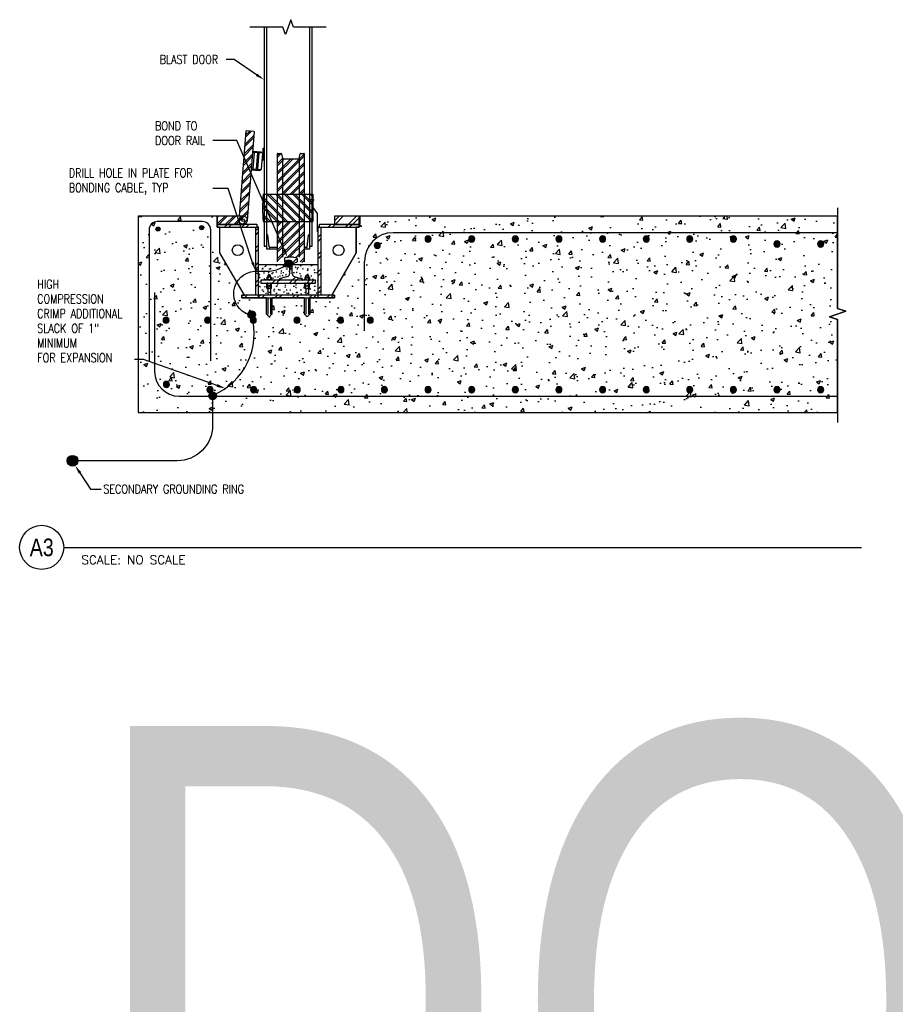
# Model space of a CAD drawing. Header units: inches. Extents: x 145 to 336, y 3 to 61.
# Tile 6 of 12: x 157 to 169, y 19 to 33. Entities that reach past the tile are written whole.
import ezdxf
from ezdxf import colors
from ezdxf.entities.mleader import LeaderData, LeaderLine
from ezdxf.enums import TextEntityAlignment as Align
from ezdxf.math import Vec2, Vec3

# ---------------------------------------------------------------- set-up
doc = ezdxf.new("R2018")
doc.units = ezdxf.units.IN
doc.header["$MEASUREMENT"] = 0
doc.linetypes.add('HIDDEN', pattern=[0.375, 0.25, -0.125])
for name, color, linetype in [('E-ANNO-SYMB', 2, 'Continuous'), ('E-ANNO-TEXT', 2, 'Continuous'), ('E-DETL-GRPH', 3, 'Continuous'), ('G-Anno-Std-Scrn', 250, 'Continuous'), ('G-ANNO-STD-SCRN-HIDD', 250, 'HIDDEN')]:
    doc.layers.add(name, color=color, linetype=linetype)
doc.layers.get('0').freeze()
doc.styles.add('Annotative', font='romans.shx', dxfattribs={"width": 0.8})
doc.styles.add('ROMANS', font='ROMANS.shx', dxfattribs={"width": 0.8})
doc.styles.add('Title', font='swiss.ttf', dxfattribs={"height": 0.25})
doc.styles.add('TITLES', font='swiss.ttf', dxfattribs={"width": 0.8})
pattern_1 = [(45, (160.17127, 28.59576), (-0.122531, 0.122531), []), (45, (160.17127, 28.78142), (-0.122531, 0.122531), [])]
pattern_2 = [(45, (155.99882, 20.16117), (-0.0612657, 0.0612657), []), (45, (155.99882, 20.254), (-0.0612657, 0.0612657), [])]

# ---------------------------------------------------------------- blocks, each defined once
blk = doc.blocks.new('*U6')
for q in [(4.678, 0), (11.319, 0)]:
    blk.add_line((0, 0), q)
blk.add_circle((-0.313, 0), 0.313)
at = {"lineweight": 30}
blk.add_attdef('TITLE', text='', height=0.25, dxfattribs=at).set_placement((0.25, 0.749), align=Align.TOP_LEFT)
at = {"style": 'Title'}
blk.add_attdef('NUMBER', text='', height=0.25, dxfattribs=at).set_placement((-0.313, 0), align=Align.MIDDLE_CENTER)
blk.add_attdef('SCALE', (0.25, -0.177), '', height=0.0938, dxfattribs=at)
blk = doc.blocks.new('Reinforcing Bar Section_USACE - __9-1453024-Section 31')
h = blk.add_hatch(color=256)
h.dxf.hatch_style = 1
h.paths.add_polyline_path([(770.74, -19.08, 1), (771.87, -19.08, 1)])
for radius, start, end in [(0.562, 0, 180), (0.563, 180, 360)]:
    blk.add_arc((771.31, -19.08), radius, start, end)

msp = doc.modelspace()

# ---------------------------------------------------------------- hatches: boundary and pattern name
at = {"layer": 'E-DETL-GRPH', "lineweight": -3}
for points in [[(160.65, 29.34), (160.615, 29.369), (160.586, 29.369), (160.554, 29.343), (160.548, 29.313), (160.557, 29.287), (160.574, 29.27), (160.615, 29.264), (160.644, 29.284)], [(160.124, 28.616), (160.089, 28.645), (160.059, 28.645), (160.027, 28.619), (160.021, 28.59), (160.03, 28.563), (160.048, 28.546), (160.089, 28.54), (160.118, 28.56)], [(159.57, 27.464), (159.535, 27.493), (159.506, 27.493), (159.474, 27.467), (159.468, 27.437), (159.477, 27.411), (159.495, 27.394), (159.535, 27.388), (159.565, 27.408)], [(157.605, 26.553), (157.555, 26.595), (157.513, 26.595), (157.468, 26.557), (157.459, 26.516), (157.472, 26.478), (157.497, 26.453), (157.555, 26.445), (157.597, 26.474)]]:
    msp.add_hatch(color=256, dxfattribs=at).paths.add_polyline_path(points)
at = {"layer": 'G-Anno-Std-Scrn', "lineweight": -3}
h = msp.add_hatch(dxfattribs=at)
h.set_pattern_fill('FP_1', color=256, scale=0.07736, style=0, pattern_type=2)
h.set_pattern_definition(pattern_2)
h.paths.add_polyline_path([(160.013, 29.926), (160.111, 31.189), (159.996, 31.198), (159.902, 29.988), (159.955, 29.988), (159.969, 29.987), (159.982, 29.982), (159.993, 29.974), (160.002, 29.964), (160.009, 29.952), (160.013, 29.939)])
h = msp.add_hatch(dxfattribs=at)
h.set_pattern_fill('FP_1', color=256, scale=0.07736, style=0, pattern_type=2)
h.set_pattern_definition(pattern_2)
h.paths.add_polyline_path([(160.644, 30.297), (160.826, 30.297), (160.826, 30.867), (160.825, 30.87), (160.824, 30.872), (160.823, 30.874), (160.821, 30.876), (160.818, 30.877), (160.816, 30.877), (160.773, 30.877), (160.771, 30.876), (160.769, 30.875), (160.768, 30.874), (160.766, 30.872), (160.766, 30.87), (160.749, 30.805), (160.748, 30.803), (160.747, 30.802), (160.745, 30.801), (160.743, 30.8), (160.741, 30.8), (160.522, 30.8), (160.52, 30.801), (160.518, 30.802), (160.516, 30.803), (160.515, 30.805), (160.514, 30.807), (160.498, 30.872), (160.497, 30.874), (160.495, 30.875), (160.493, 30.876), (160.491, 30.877), (160.489, 30.877), (160.448, 30.877), (160.446, 30.877), (160.444, 30.876), (160.442, 30.874), (160.44, 30.872), (160.439, 30.87), (160.439, 30.867), (160.439, 30.297)])
h = msp.add_hatch(dxfattribs=at)
h.set_pattern_fill('FP_3', color=256, scale=0.07736, style=0, pattern_type=2)
h.set_pattern_definition([(135, (155.99882, 20.16117), (-0.0612657, -0.0612657), []), (135, (155.99882, 20.254), (-0.0612657, -0.0612657), [])])
h.paths.add_polyline_path([(160.942, 29.91), (160.943, 30.104), (160.942, 30.297), (160.241, 30.297), (160.231, 30.104), (160.241, 29.91), (160.644, 29.91)])
h = msp.add_hatch(dxfattribs=at)
h.set_pattern_fill('AR-CONC', color=256, scale=0.07736, style=0)
h.set_pattern_definition([(50, (92.9611, 29.98867), (0.5548697, -0.0485448), [0.0580197, -0.638217]), (355, (92.9611, 29.98867), (-0.1073375, 0.581893), [0.0464158, -0.5105735]), (100.45144, (93.00734, 29.9846), (0.4475322, 0.533348), [0.049309, -0.542401]), (46.1842, (92.9611, 30.1434), (0.825614, -0.128045), [0.08703, -0.957325]), (96.6356, (93.0299, 30.1327), (0.723051, 0.7535744), [0.073964, -0.813602]), (351.1842, (92.9611, 30.1434), (0.723051, 0.753574), [0.069624, -0.76586]), (21, (93.03846, 30.1047), (0.461765, -0.3114644), [0.0580197, -0.638217]), (326, (93.03846, 30.1047), (0.188228, 0.5609733), [0.0464158, -0.5105735]), (71.45144, (93.07694, 30.07875), (0.649993, 0.249509), [0.049309, -0.542401]), (37.5, (92.9611, 29.98867), (0.0094068, 0.2575254), [0, -0.5043847, 0, -0.5183094, 0, -0.5125075]), (7.5, (92.9611, 29.98867), (0.2035096, 0.3051154), [0, -0.2955137, 0, -0.4927808, 0, -0.195333]), (327.5, (92.78859, 29.98867), (0.412963, -0.01744836), [0, -0.193399, 0, -0.603405, 0, -0.800672]), (317.5, (92.71123, 29.98867), (0.4511506, 0.0774408), [0, -0.2514188, 0, -0.4007228, 0, -0.5685932])])
h.paths.add_polyline_path([(161.599, 29.986), (161.609, 29.986), (161.609, 29.87), (161.599, 29.87), (161.599, 29.831), (161.56, 29.831), (161.56, 29.47), (161.212, 28.867), (161.251, 28.867), (161.251, 28.828), (160.903, 28.828), (160.903, 28.6), (160.864, 28.561), (160.826, 28.6), (160.826, 28.828), (160.361, 28.828), (160.361, 28.6), (160.323, 28.561), (160.284, 28.6), (160.284, 28.828), (159.936, 28.828), (159.936, 28.867), (159.975, 28.867), (159.626, 29.47), (159.626, 29.831), (159.588, 29.831), (159.588, 29.989), (158.466, 29.989), (158.466, 27.204), (168.389, 27.204), (168.389, 28.522), (168.273, 28.561), (168.505, 28.638), (168.389, 28.677), (168.389, 29.989), (161.599, 29.989)])
h = msp.add_hatch(dxfattribs=at)
h.set_pattern_fill('FP_1', color=256, scale=0.07736, style=0, pattern_type=2)
h.set_pattern_definition(pattern_2)
h.paths.add_polyline_path([(159.588, 29.872), (159.956, 29.872), (159.971, 29.874), (159.985, 29.88), (159.997, 29.889), (160.006, 29.901), (160.012, 29.915), (160.014, 29.93), (160.014, 29.933), (160.013, 29.926), (160.013, 29.939), (160.009, 29.952), (160.002, 29.964), (159.993, 29.974), (159.982, 29.982), (159.968, 29.987), (159.955, 29.988), (159.588, 29.988)])
h.paths.add_polyline_path([(159.956, 29.911), (159.951, 29.912), (159.946, 29.913), (159.942, 29.917), (159.939, 29.921), (159.937, 29.925), (159.937, 29.93), (159.937, 29.935), (159.939, 29.94), (159.942, 29.944), (159.946, 29.947), (159.951, 29.949), (159.956, 29.95), (159.961, 29.949), (159.966, 29.947), (159.97, 29.944), (159.973, 29.94), (159.975, 29.935), (159.975, 29.93), (159.975, 29.925), (159.973, 29.921), (159.97, 29.917), (159.966, 29.913), (159.961, 29.912)])
h = msp.add_hatch(dxfattribs=at)
h.set_pattern_fill('FP_1', color=256, scale=0.07736, style=0, pattern_type=2)
h.set_pattern_definition(pattern_2)
h.paths.add_polyline_path([(160.489, 29.331), (160.491, 29.331), (160.493, 29.332), (160.495, 29.333), (160.497, 29.334), (160.498, 29.336), (160.499, 29.338), (160.515, 29.403), (160.516, 29.404), (160.518, 29.406), (160.52, 29.407), (160.522, 29.408), (160.524, 29.408), (160.743, 29.408), (160.745, 29.407), (160.747, 29.406), (160.748, 29.404), (160.749, 29.403), (160.75, 29.401), (160.766, 29.336), (160.768, 29.334), (160.769, 29.333), (160.771, 29.332), (160.773, 29.331), (160.775, 29.331), (160.816, 29.331), (160.818, 29.331), (160.821, 29.332), (160.823, 29.334), (160.824, 29.336), (160.825, 29.338), (160.826, 29.34), (160.826, 29.91), (160.439, 29.91), (160.439, 29.34), (160.439, 29.338), (160.44, 29.336), (160.442, 29.334), (160.444, 29.332), (160.446, 29.331), (160.448, 29.331)])
h = msp.add_hatch(dxfattribs=at)
h.set_pattern_fill('FP_8', color=256, scale=0.07736, style=0, pattern_type=2)
h.set_pattern_definition(pattern_1)
h.paths.add_polyline_path([(161.609, 29.87), (161.609, 29.986), (161.251, 29.986), (161.251, 29.87)])
for points in [[(158.753, 29.776), (158.765, 29.782), (158.773, 29.792), (158.776, 29.804), (158.773, 29.817), (158.765, 29.827), (158.753, 29.833), (158.74, 29.833), (158.728, 29.827), (158.72, 29.817), (158.718, 29.804), (158.72, 29.792), (158.728, 29.782), (158.74, 29.776)], [(159.359, 29.795), (159.372, 29.795), (159.383, 29.801), (159.392, 29.811), (159.394, 29.824), (159.392, 29.836), (159.383, 29.846), (159.372, 29.852), (159.359, 29.852), (159.347, 29.846), (159.339, 29.836), (159.336, 29.824), (159.339, 29.811), (159.347, 29.801)]]:
    msp.add_hatch(color=256, dxfattribs=at).paths.add_polyline_path(points)
h = msp.add_hatch(dxfattribs=at)
h.set_pattern_fill('FP_8', color=256, scale=0.07736, style=0, pattern_type=2)
h.set_pattern_definition(pattern_1)
h.paths.add_polyline_path([(161.599, 29.831), (161.599, 29.87), (161.038, 29.87), (161.038, 29.831), (161.251, 29.831)])
h.paths.add_polyline_path([(159.588, 29.831), (160.149, 29.831), (160.149, 29.87), (159.588, 29.87)])
h = msp.add_hatch(dxfattribs=at)
h.set_pattern_fill('FP_8', color=256, scale=0.07736, style=0, pattern_type=2)
h.set_pattern_definition(pattern_1)
h.paths.add_polyline_path([(161.058, 28.867), (161.058, 29.831), (161.019, 29.831), (161.019, 28.867)])
h.paths.add_polyline_path([(160.149, 28.867), (160.168, 28.867), (160.168, 29.831), (160.129, 29.831), (160.129, 28.867)])
h = msp.add_hatch(dxfattribs=at)
h.set_pattern_fill('FP_8', color=256, scale=0.07736, style=0, pattern_type=2)
h.set_pattern_definition(pattern_1)
h.paths.add_polyline_path([(160.473, 29.077), (160.793, 29.077), (160.794, 29.077), (160.796, 29.08), (160.797, 29.082), (160.797, 29.092), (160.795, 29.096), (160.793, 29.097), (160.679, 29.131), (160.67, 29.135), (160.662, 29.141), (160.657, 29.149), (160.653, 29.159), (160.652, 29.168), (160.652, 29.301), (160.654, 29.306), (160.656, 29.31), (160.66, 29.313), (160.664, 29.315), (160.723, 29.339), (160.724, 29.342), (160.724, 29.374), (160.723, 29.381), (160.721, 29.388), (160.716, 29.394), (160.711, 29.398), (160.704, 29.401), (160.697, 29.403), (160.661, 29.405), (160.652, 29.405), (160.603, 29.405), (160.567, 29.403), (160.56, 29.401), (160.554, 29.398), (160.548, 29.394), (160.544, 29.388), (160.541, 29.381), (160.54, 29.374), (160.54, 29.342), (160.542, 29.338), (160.544, 29.337), (160.605, 29.313), (160.608, 29.31), (160.611, 29.306), (160.612, 29.301), (160.613, 29.297), (160.613, 29.168), (160.612, 29.158), (160.608, 29.149), (160.602, 29.141), (160.594, 29.135), (160.585, 29.131), (160.47, 29.097), (160.469, 29.096), (160.468, 29.092), (160.468, 29.08), (160.47, 29.077), (160.471, 29.077)])
h = msp.add_hatch(dxfattribs=at)
h.set_pattern_fill('FP_9', color=256, scale=0.07736, style=0, pattern_type=2)
h.set_pattern_definition([(0, (160.17127, 28.59576), (0.1980406, 0.0495102), [0.016338, -0.132208, 0.016338, -0.132208, -0.7921625]), (0, (160.17127, 28.59576), (0.1980406, 0.0495102), [-0.297061, 0.016338, -0.280738, 0.016338, -0.1322076, -0.346571]), (0, (160.17127, 28.59576), (0.1980406, 0.0495102), [-0.742652, 0.016338, -0.082697, 0.016338, -0.231228]), (120, (160.245534, 28.620514), (-0.1418974, 0.1467531), [0.016338, -0.132208, 0.016338, -0.132208, -0.792162]), (120, (160.245534, 28.620514), (-0.1418974, 0.1467531), [-0.297061, 0.016338, -0.280738, 0.016338, -0.132208, -0.346571]), (120, (160.245534, 28.620514), (-0.1418974, 0.1467531), [-0.742652, 0.016338, -0.082697, 0.016338, -0.231228]), (240, (160.27029, 28.719535), (-0.0561433, -0.1962633), [0.016338, -0.132208, 0.016338, -0.132208, -0.792162]), (240, (160.27029, 28.719535), (-0.0561433, -0.1962633), [-0.297061, 0.016338, -0.280738, 0.016338, -0.132208, -0.346571]), (240, (160.27029, 28.719535), (-0.0561433, -0.1962633), [-0.742652, 0.016338, -0.082697, 0.016338, -0.231228])])
h.paths.add_polyline_path([(161.019, 28.867), (161.019, 29.297), (160.652, 29.297), (160.652, 29.168), (160.653, 29.158), (160.657, 29.149), (160.662, 29.141), (160.67, 29.135), (160.679, 29.131), (160.794, 29.097), (160.795, 29.096), (160.797, 29.092), (160.796, 29.08), (160.794, 29.077), (160.793, 29.077), (160.98, 29.077), (160.98, 29.038), (160.207, 29.038), (160.207, 29.077), (160.471, 29.077), (160.47, 29.077), (160.468, 29.08), (160.468, 29.082), (160.468, 29.092), (160.469, 29.096), (160.471, 29.097), (160.585, 29.131), (160.594, 29.135), (160.602, 29.141), (160.608, 29.149), (160.612, 29.159), (160.613, 29.168), (160.612, 29.297), (160.168, 29.297), (160.168, 28.867), (160.98, 28.867)])
h = msp.add_hatch(dxfattribs=at)
h.set_pattern_fill('FP_8', color=256, scale=0.07736, style=0, pattern_type=2)
h.set_pattern_definition(pattern_1)
h.paths.add_polyline_path([(160.207, 29.038), (160.98, 29.038), (160.98, 29.077), (160.207, 29.077)])
h = msp.add_hatch(dxfattribs=at)
h.set_pattern_fill('FP_8', color=256, scale=0.07736, style=0, pattern_type=2)
h.set_pattern_definition(pattern_1)
h.paths.add_polyline_path([(160.372, 28.828), (161.251, 28.828), (161.251, 28.867), (159.936, 28.867), (159.936, 28.828), (160.168, 28.828)])

# ---------------------------------------------------------------- linework, layer by layer
at = {"layer": 'E-DETL-GRPH', "lineweight": -3}
for points in [[(160.04, 28.588, -0.831064), (160.118, 29.205), (160.282, 29.205, 0.198912), (160.635, 29.352)], [(159.521, 27.474), (159.521, 27.018, -0.414214), (159.021, 26.518), (157.611, 26.518)]]:
    msp.add_lwpolyline(points, format="xyb", dxfattribs=at)
for centre, radius in [((160.601, 29.315), 0.054), ((160.074, 28.591), 0.054), ((159.521, 27.439), 0.054), ((157.534, 26.518), 0.0771)]:
    msp.add_circle(centre, radius, dxfattribs=at)
msp.add_arc((159.166, 28.323), 0.946, 292.0509, 16.1944, dxfattribs=at)
at = {"layer": 'G-Anno-Std-Scrn', "lineweight": -3}
for p, q in [((160.255, 32.667), (160.255, 29.562)), ((160.284, 32.667), (160.284, 29.523)), ((160.903, 29.523), (160.903, 32.667)), ((160.932, 29.562), (160.932, 32.667)), ((159.902, 29.988), (159.996, 31.198)), ((160.111, 31.189), (160.013, 29.926)), ((160.235, 30.878), (160.088, 30.89)), ((160.09, 30.909), (160.211, 30.9)), ((160.109, 30.888), (160.091, 30.657)), ((160.157, 30.884), (160.139, 30.653)), ((160.176, 30.883), (160.158, 30.652)), ((160.211, 30.9), (160.209, 30.88)), ((160.217, 30.647), (160.235, 30.878)), ((160.253, 30.945), (160.235, 30.945)), ((160.235, 30.945), (160.235, 30.788)), ((160.253, 30.788), (160.253, 30.945)), ((160.439, 30.867), (160.439, 29.34)), ((160.448, 30.877), (160.489, 30.877)), ((160.499, 30.87), (160.514, 30.807)), ((160.75, 30.807), (160.766, 30.87)), ((160.775, 30.877), (160.816, 30.877)), ((160.826, 29.34), (160.826, 30.867)), ((160.235, 30.788), (160.253, 30.788)), ((160.516, 29.404), (160.516, 30.803)), ((160.524, 30.8), (160.741, 30.8)), ((160.748, 30.803), (160.748, 29.404)), ((160.19, 30.63), (160.069, 30.639)), ((160.07, 30.658), (160.217, 30.647)), ((160.191, 30.649), (160.19, 30.63)), ((160.241, 30.297), (160.942, 30.297)), ((160.954, 30.217), (160.899, 30.217)), ((160.942, 30.297), (160.942, 29.91)), ((160.948, 30.109), (160.948, 30.242)), ((160.951, 30.222), (160.951, 30.211)), ((161.012, 30.025), (160.948, 30.109)), ((161.01, 29.766), (161.012, 30.025)), ((168.389, 30.105), (168.389, 28.677)), ((159.588, 29.988), (158.466, 29.988)), ((158.466, 29.988), (158.466, 27.203)), ((159.588, 29.988), (159.588, 29.831)), ((159.955, 29.986), (159.588, 29.986)), ((160.241, 29.91), (160.942, 29.91)), ((161.609, 29.986), (161.251, 29.986)), ((161.251, 29.986), (161.251, 29.87)), ((168.389, 29.988), (161.599, 29.988)), ((161.599, 29.831), (161.599, 29.988)), ((161.609, 29.87), (161.609, 29.986)), ((159.588, 29.87), (159.955, 29.87)), ((159.588, 29.831), (160.168, 29.831)), ((159.589, 29.872), (160.149, 29.872)), ((159.626, 29.469), (159.626, 29.831)), ((160.129, 29.831), (160.129, 28.867)), ((160.149, 29.872), (160.149, 29.834)), ((160.168, 29.834), (160.149, 29.834)), ((160.168, 29.834), (160.168, 28.828)), ((161.038, 29.834), (161.019, 29.834)), ((161.019, 28.828), (161.019, 29.834)), ((161.019, 29.831), (161.599, 29.831)), ((161.038, 29.834), (161.038, 29.872)), ((161.038, 29.872), (161.601, 29.872)), ((161.058, 29.831), (161.058, 28.867)), ((161.251, 29.87), (161.609, 29.87)), ((161.56, 29.469), (161.56, 29.831)), ((168.389, 29.752), (162.082, 29.752)), ((160.294, 29.724), (160.284, 29.724)), ((160.322, 29.55), (160.304, 29.716)), ((160.865, 29.55), (160.883, 29.716)), ((160.903, 29.724), (160.893, 29.724)), ((159.975, 28.867), (159.626, 29.469)), ((160.255, 29.562), (160.284, 29.562)), ((160.284, 29.523), (160.439, 29.523)), ((160.439, 29.541), (160.332, 29.541)), ((160.855, 29.541), (160.826, 29.541)), ((160.826, 29.523), (160.903, 29.523)), ((160.903, 29.562), (160.932, 29.562)), ((161.212, 28.867), (161.56, 29.469)), ((160.54, 29.374), (160.54, 29.342)), ((160.544, 29.337), (160.601, 29.315)), ((160.567, 29.403), (160.594, 29.405)), ((160.652, 29.405), (160.612, 29.405)), ((160.664, 29.315), (160.72, 29.337)), ((160.67, 29.405), (160.697, 29.403)), ((160.724, 29.342), (160.724, 29.374)), ((161.676, 28.36), (161.676, 29.346)), ((160.613, 29.297), (160.168, 29.297)), ((160.613, 29.297), (160.613, 29.168)), ((160.652, 29.168), (160.652, 29.297)), ((161.019, 29.297), (160.652, 29.297)), ((160.98, 29.077), (160.207, 29.077)), ((160.207, 29.077), (160.207, 29.038)), ((160.361, 29.082), (160.284, 29.082)), ((160.284, 29.082), (160.284, 29.077)), ((160.29, 29.116), (160.29, 29.086)), ((160.348, 29.12), (160.297, 29.12)), ((160.342, 29.144), (160.303, 29.144)), ((160.303, 29.144), (160.303, 29.12)), ((160.304, 29.116), (160.304, 29.086)), ((160.331, 29.154), (160.315, 29.154)), ((160.341, 29.116), (160.341, 29.086)), ((160.342, 29.12), (160.342, 29.144)), ((160.356, 29.116), (160.356, 29.086)), ((160.361, 29.077), (160.361, 29.082)), ((160.468, 29.092), (160.468, 29.082)), ((160.585, 29.131), (160.471, 29.097)), ((160.679, 29.131), (160.793, 29.097)), ((160.797, 29.082), (160.797, 29.092)), ((160.826, 29.077), (160.826, 29.082)), ((160.826, 29.082), (160.903, 29.082)), ((160.831, 29.116), (160.831, 29.086)), ((160.839, 29.12), (160.89, 29.12)), ((160.845, 29.12), (160.845, 29.144)), ((160.845, 29.144), (160.884, 29.144)), ((160.846, 29.116), (160.846, 29.086)), ((160.856, 29.154), (160.872, 29.154)), ((160.883, 29.116), (160.883, 29.086)), ((160.884, 29.144), (160.884, 29.12)), ((160.897, 29.116), (160.897, 29.086)), ((160.903, 29.082), (160.903, 29.077)), ((160.98, 29.038), (160.98, 29.077)), ((158.698, 28.905), (158.698, 27.783)), ((160.207, 29.038), (160.98, 29.038)), ((160.29, 29.003), (160.29, 29.034)), ((160.29, 28.965), (160.29, 28.995)), ((160.348, 28.999), (160.297, 28.999)), ((160.348, 28.961), (160.297, 28.961)), ((160.303, 28.961), (160.303, 28.867)), ((160.304, 29.003), (160.304, 29.034)), ((160.304, 28.965), (160.304, 28.995)), ((160.341, 29.003), (160.341, 29.034)), ((160.341, 28.965), (160.341, 28.995)), ((160.342, 28.961), (160.342, 28.867)), ((160.356, 29.003), (160.356, 29.034)), ((160.356, 28.965), (160.356, 28.995)), ((160.831, 29.003), (160.831, 29.034)), ((160.831, 28.965), (160.831, 28.995)), ((160.839, 28.999), (160.89, 28.999)), ((160.839, 28.961), (160.89, 28.961)), ((160.845, 28.961), (160.845, 28.867)), ((160.846, 29.003), (160.846, 29.034)), ((160.846, 28.965), (160.846, 28.995)), ((160.883, 29.003), (160.883, 29.034)), ((160.883, 28.965), (160.883, 28.995)), ((160.884, 28.961), (160.884, 28.867)), ((160.897, 29.003), (160.897, 29.034)), ((160.897, 28.965), (160.897, 28.995)), ((161.251, 28.867), (159.936, 28.867)), ((159.936, 28.867), (159.936, 28.828)), ((159.936, 28.828), (161.251, 28.828)), ((160.303, 28.828), (160.303, 28.599)), ((160.342, 28.828), (160.342, 28.599)), ((160.845, 28.828), (160.845, 28.599)), ((160.884, 28.828), (160.884, 28.599)), ((161.251, 28.828), (161.251, 28.867)), ((168.505, 28.638), (168.273, 28.561)), ((168.389, 28.677), (168.505, 28.638)), ((168.273, 28.561), (168.389, 28.522)), ((168.389, 28.522), (168.389, 27.06)), ((159.047, 27.434), (168.389, 27.434)), ((158.466, 27.203), (168.389, 27.203))]:
    msp.add_line(p, q, dxfattribs=at)
for points in [[(161.135, 32.667), (160.671, 32.667), (160.632, 32.773), (160.555, 32.561), (160.516, 32.667), (160.052, 32.667)], [(160.111, 31.189), (159.996, 31.198)], [(161.599, 29.986), (161.609, 29.986), (161.609, 29.87), (161.599, 29.87), (161.599, 29.831), (161.56, 29.831), (161.56, 29.469), (161.212, 28.867), (161.251, 28.867), (161.251, 28.828), (160.903, 28.828), (160.903, 28.599), (160.864, 28.561), (160.826, 28.599), (160.826, 28.828), (160.361, 28.828), (160.361, 28.599), (160.323, 28.561), (160.284, 28.599), (160.284, 28.828), (159.936, 28.828), (159.936, 28.867), (159.975, 28.867), (159.626, 29.469), (159.626, 29.831), (159.588, 29.831), (159.588, 29.988), (158.466, 29.988), (158.466, 27.203), (168.389, 27.203), (168.389, 28.522), (168.273, 28.561), (168.505, 28.638), (168.389, 28.677), (168.389, 29.988), (161.599, 29.988), (161.599, 29.986)], [(160.361, 28.828), (160.361, 28.599), (160.323, 28.561), (160.284, 28.599), (160.284, 28.828)], [(160.903, 28.828), (160.903, 28.599), (160.864, 28.561), (160.826, 28.599), (160.826, 28.828)]]:
    msp.add_lwpolyline(points, dxfattribs=at)
msp.add_lwpolyline([(159.494, 27.937), (159.494, 29.794, 0.414214), (159.377, 29.91), (158.737, 29.91, 0.414214), (158.621, 29.794), (158.621, 27.937)], format="xyb", dxfattribs=at)
for centre, radius in [((159.955, 29.93), 0.058), ((159.955, 29.93), 0.0193), ((159.956, 29.93), 0.0193), ((158.747, 29.804), 0.029), ((159.365, 29.824), 0.029), ((159.878, 29.505), 0.0774), ((161.309, 29.505), 0.0774)]:
    msp.add_circle(centre, radius, dxfattribs=at)
for centre, radius, start, end in [((160.448, 30.867), 0.00967, 90, 180), ((160.489, 30.867), 0.00967, 14.0362, 90), ((160.775, 30.867), 0.00967, 90, 165.9638), ((160.816, 30.867), 0.00967, 0, 90), ((160.524, 30.809), 0.00967, 194.0362, 270), ((160.741, 30.809), 0.00967, 270, 345.9638), ((162.17, 30.104), 1.939, 174.2752, 185.7248), ((118.09, 30.097), 42.852, 359.7499, 0.2671), ((101.021, 30.095), 59.92, 359.82355, 0.19345), ((159.956, 29.93), 0.058, 270, 3.1089), ((162.082, 29.346), 0.406, 90, 180), ((160.294, 29.714), 0.00967, 9.4623, 90), ((160.893, 29.714), 0.00967, 90, 170.5377), ((160.332, 29.551), 0.00967, 186.1956, 270), ((160.855, 29.551), 0.00967, 270, 353.8044), ((160.569, 29.374), 0.029, 94.3987, 180), ((160.545, 29.342), 0.00483, 180, 258.1113), ((160.612, 29.173), 0.232, 90, 94.3987), ((160.652, 29.173), 0.232, 85.6013, 90), ((160.695, 29.374), 0.029, 0, 85.6013), ((160.719, 29.342), 0.00483, 281.8887, 0), ((160.593, 29.297), 0.0193, 0, 68.6023), ((160.671, 29.297), 0.0193, 111.3977, 180), ((160.297, 29.112), 0.00848, 31.1719, 148.8281), ((160.297, 29.09), 0.00848, 211.1719, 328.8281), ((160.299, 29.155), 0.0115, 291.486, 339.9313), ((160.323, 29.076), 0.0437, 65.1536, 114.8464), ((160.323, 29.125), 0.0437, 245.1536, 294.8464), ((160.315, 29.149), 0.00483, 90, 159.9313), ((160.331, 29.149), 0.00483, 20.0687, 90), ((160.346, 29.155), 0.0115, 200.0687, 248.514), ((160.348, 29.112), 0.00848, 31.1719, 148.8281), ((160.348, 29.09), 0.00848, 211.1719, 328.8281), ((160.473, 29.092), 0.00483, 106.3895, 180), ((160.473, 29.082), 0.00483, 180, 270), ((160.574, 29.168), 0.0387, 286.3895, 0), ((160.69, 29.168), 0.0387, 180, 253.6105), ((160.792, 29.082), 0.00483, 270, 0), ((160.792, 29.092), 0.00483, 0, 73.6105), ((160.839, 29.112), 0.00848, 31.1719, 148.8281), ((160.839, 29.09), 0.00848, 211.1719, 328.8281), ((160.841, 29.155), 0.0115, 291.486, 339.9313), ((160.864, 29.076), 0.0437, 65.1536, 114.8464), ((160.864, 29.125), 0.0437, 245.1536, 294.8464), ((160.856, 29.149), 0.00483, 90, 159.9313), ((160.872, 29.149), 0.00483, 20.0687, 90), ((160.888, 29.155), 0.0115, 200.0687, 248.514), ((160.89, 29.112), 0.00848, 31.1719, 148.8281), ((160.89, 29.09), 0.00848, 211.1719, 328.8281), ((160.297, 29.03), 0.00848, 31.1719, 148.8281), ((160.297, 29.008), 0.00848, 211.1719, 328.8281), ((160.297, 28.991), 0.00848, 31.1719, 148.8281), ((160.297, 28.969), 0.00848, 211.1719, 328.8281), ((160.323, 28.994), 0.0437, 65.1536, 114.8464), ((160.323, 29.043), 0.0437, 245.1536, 294.8464), ((160.323, 28.956), 0.0437, 65.1536, 114.8464), ((160.323, 29.005), 0.0437, 245.1536, 294.8464), ((160.348, 29.03), 0.00848, 31.1719, 148.8281), ((160.348, 29.008), 0.00848, 211.1719, 328.8281), ((160.348, 28.991), 0.00848, 31.1719, 148.8281), ((160.348, 28.969), 0.00848, 211.1719, 328.8281), ((160.839, 29.03), 0.00848, 31.1719, 148.8281), ((160.839, 29.008), 0.00848, 211.1719, 328.8281), ((160.839, 28.991), 0.00848, 31.1719, 148.8281), ((160.839, 28.969), 0.00848, 211.1719, 328.8281), ((160.864, 28.994), 0.0437, 65.1536, 114.8464), ((160.864, 29.043), 0.0437, 245.1536, 294.8464), ((160.864, 28.956), 0.0437, 65.1536, 114.8464), ((160.864, 29.005), 0.0437, 245.1536, 294.8464), ((160.89, 29.03), 0.00848, 31.1719, 148.8281), ((160.89, 29.008), 0.00848, 211.1719, 328.8281), ((160.89, 28.991), 0.00848, 31.1719, 148.8281), ((160.89, 28.969), 0.00848, 211.1719, 328.8281), ((159.047, 27.783), 0.349, 180, 270)]:
    msp.add_arc(centre, radius, start, end, dxfattribs=at)
at = {"layer": 'G-ANNO-STD-SCRN-HIDD', "lineweight": -3, "ltscale": 0.09}
for p, q in [((160.129, 29.232), (160.168, 29.232)), ((160.129, 29.178), (160.168, 29.178))]:
    msp.add_line(p, q, dxfattribs=at)

# ---------------------------------------------------------------- block references
at = {"layer": 'E-ANNO-SYMB', "lineweight": -3}
ref = msp.add_blockref('*U6', (157.409, 35.496), dxfattribs=at)
lines = msp.add_mtext('\\W0.8000;\\PDOOR RAIL BONDING DETAIL (TYPICAL)', dxfattribs={"layer": '0', "insert": (157.659, 35.873), "char_height": 7.86757, "attachment_point": 1})
ref.add_attrib('TITLE', '', (157.659, 35.873)).embed_mtext(lines)
ref = msp.add_blockref('*U6', (157.409, 25.29), dxfattribs=at)
ref.add_attrib('SCALE', 'SCALE: NO SCALE', dxfattribs={"layer": '0', "height": 0.125, "style": 'ROMANS'}).set_placement((157.659, 25.113), align=Align.MIDDLE_LEFT)
ref.add_attrib('NUMBER', 'A3', dxfattribs={"layer": '0', "height": 0.25, "style": 'TITLES', "width": 0.796875}).set_placement((157.097, 25.29), align=Align.MIDDLE_CENTER)
at = {"layer": 'G-Anno-Std-Scrn', "lineweight": -3}
for p, xscale, yscale, zscale in [((102.189, 31.047), 0.07735961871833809, 0.07735961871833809, 0.07735961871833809), ((102.911, 31.14), 0.07735961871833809, 0.07735961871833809, 0.07735961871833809), ((103.53, 31.14), 0.07735961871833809, 0.07735961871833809, 0.07735961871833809), ((104.149, 31.14), 0.07735961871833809, 0.07735961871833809, 0.07735961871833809), ((104.767, 31.14), 0.07735961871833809, 0.07735961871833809, 0.07735961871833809), ((105.386, 31.14), 0.07735961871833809, 0.07735961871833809, 0.07735961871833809), ((106.005, 31.14), 0.07735961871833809, 0.07735961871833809, 0.07735961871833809), ((106.624, 31.14), 0.07735961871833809, 0.07735961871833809, 0.07735961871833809), ((107.243, 31.14), 0.07735961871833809, 0.07735961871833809, 0.07735961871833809), ((107.862, 31.069), 0.07735961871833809, 0.07735961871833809, 0.07735961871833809), ((108.481, 31.069), 0.07735961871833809, 0.07735961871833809, 0.07735961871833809), ((99.193, 29.988), 0.07735961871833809, 0.07735961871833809, 0.07735961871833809), ((99.782, 29.988), 0.07735961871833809, 0.07735961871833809, 0.07735961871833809), ((100.43, 29.988), 0.07735961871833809, 0.07735961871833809, 0.07735961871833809), ((101.049, 29.988), 0.07735961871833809, 0.07735961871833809, 0.07735961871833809), ((101.668, 29.988), 0.07735961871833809, 0.07735961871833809, 0.07735961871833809), ((102.09, 29.988), 0.07735961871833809, 0.07735961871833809, 0.07735961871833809), ((99.198, 29.077), 0.07735961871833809, 0.07735961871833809, 0.07735961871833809), ((99.816, 29.002), 0.07735961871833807, 0.07735961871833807, 0.07735961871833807), ((100.435, 29.002), 0.07735961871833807, 0.07735961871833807, 0.07735961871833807), ((101.054, 29.002), 0.07735961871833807, 0.07735961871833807, 0.07735961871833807), ((101.673, 29.002), 0.07735961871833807, 0.07735961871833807, 0.07735961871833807), ((102.292, 29.002), 0.07735961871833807, 0.07735961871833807, 0.07735961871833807), ((102.911, 29.002), 0.07735961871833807, 0.07735961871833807, 0.07735961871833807), ((103.53, 29.002), 0.07735961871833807, 0.07735961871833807, 0.07735961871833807), ((104.149, 29.002), 0.07735961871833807, 0.07735961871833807, 0.07735961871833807), ((104.767, 29.002), 0.07735961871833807, 0.07735961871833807, 0.07735961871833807), ((105.386, 29.002), 0.07735961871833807, 0.07735961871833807, 0.07735961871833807), ((106.005, 29.002), 0.07735961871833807, 0.07735961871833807, 0.07735961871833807), ((106.624, 29.002), 0.07735961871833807, 0.07735961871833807, 0.07735961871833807), ((107.243, 29.002), 0.07735961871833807, 0.07735961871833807, 0.07735961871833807), ((107.862, 29.002), 0.07735961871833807, 0.07735961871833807, 0.07735961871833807), ((108.481, 29.002), 0.07735961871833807, 0.07735961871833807, 0.07735961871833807)]:
    msp.add_blockref('Reinforcing Bar Section_USACE - __9-1453024-Section 31', p, dxfattribs=dict(at, xscale=xscale, yscale=yscale, zscale=zscale))

# ---------------------------------------------------------------- leaders
at = {"layer": 'E-ANNO-TEXT', "lineweight": -3}
ml = msp.add_multileader_mtext('Standard', dxfattribs=at)
ml.set_content('BLAST DOOR', color=256, style='Annotative')
ml.set_leader_properties(color=1, linetype='ByLayer', lineweight=-1)
ml.build(insert=Vec2(0, 0))
ml.multileader.update_dxf_attribs({"text_right_attachment_type": 3, "dogleg_length": 0.34, "arrow_head_size": 0.125})
ctx = ml.context
ctx.base_point, ctx.char_height, ctx.arrow_head_size, ctx.landing_gap_size, ctx.plane_origin = Vec3(158.737, 32.209), 0.125, 0.125, 0.0312, Vec3(158.781, 32.209)
ctx.right_attachment = 3
notes = []
notes.append((ctx, [(0, (1, 1, 0), (159.829, 32.209), (-1, 0), 0.115, [(0, [(160.249, 31.922)], 0, [])])]))
ctx.mtext.insert, ctx.mtext.flow_direction = Vec3(158.769, 32.272), 5
ml = msp.add_multileader_mtext('Standard', dxfattribs=at)
ml.set_content('BOND TO \\PDOOR RAIL', color=256, style='Annotative')
ml.set_leader_properties(color=1, linetype='ByLayer', lineweight=-1)
ml.build(insert=Vec2(0, 0))
ml.multileader.update_dxf_attribs({"text_right_attachment_type": 3, "dogleg_length": 0.34, "arrow_head_size": 0.125})
ctx = ml.context
ctx.base_point, ctx.char_height, ctx.arrow_head_size, ctx.landing_gap_size, ctx.plane_origin = Vec3(158.674, 31.268), 0.125, 0.125, 0.0312, Vec3(158.257, 30.075)
ctx.right_attachment = 3
notes.append((ctx, [(0, (1, 1, 0), (159.866, 31.059), (-1, 0), 0.34, [(0, [(160.584, 29.404)], 0, [])])]))
ctx.mtext.insert, ctx.mtext.flow_direction = Vec3(158.705, 31.33), 5
ml = msp.add_multileader_mtext('Standard', dxfattribs=at)
ml.set_content('DRILL HOLE IN PLATE FOR BONDING CABLE, TYP', color=256, style='Annotative')
ml.set_leader_properties(color=1, linetype='ByLayer', lineweight=-1)
ml.build(insert=Vec2(0, 0))
ml.multileader.update_dxf_attribs({"text_right_attachment_type": 3, "dogleg_length": 0.34, "arrow_head_size": 0.125})
ctx = ml.context
ctx.base_point, ctx.char_height, ctx.arrow_head_size, ctx.landing_gap_size, ctx.plane_origin = Vec3(157.45, 30.588), 0.125, 0.125, 0.0312, Vec3(158.13, 29.154)
ctx.right_attachment = 3
notes.append((ctx, [(0, (1, 1, 0), (159.74, 30.379), (-1, 0), 0.213, [(0, [(160.129, 29.213)], 0, [])])]))
ctx.mtext.insert, ctx.mtext.width, ctx.mtext.flow_direction = Vec3(157.481, 30.662), 2.1512, 5
ml = msp.add_multileader_mtext('Standard', dxfattribs=at)
ml.set_content('HIGH\\PCOMPRESSION\\PCRIMP ADDITIONAL\\PSLACK OF 1" \\PMINIMUM \\PFOR EXPANSION', color=256, style='Annotative')
ml.set_leader_properties(color=1, linetype='ByLayer', lineweight=-1)
ml.build(insert=Vec2(0, 0))
ml.multileader.update_dxf_attribs({"text_right_attachment_type": 3, "dogleg_length": 0.34, "arrow_head_size": 0.125})
ctx = ml.context
ctx.base_point, ctx.char_height, ctx.arrow_head_size, ctx.landing_gap_size, ctx.plane_origin = Vec3(157.001, 29.021), 0.125, 0.125, 0.0312, Vec3(156.899, 27.956)
ctx.right_attachment = 3
notes.append((ctx, [(0, (1, 1, 0), (158.542, 27.956), (-1, 0), 0.13, [(0, [(159.703, 27.544)], 0, [])])]))
ctx.mtext.insert, ctx.mtext.flow_direction = Vec3(157.032, 29.084), 5
ml = msp.add_multileader_mtext('Standard', dxfattribs=at)
ml.set_content('SECONDARY GROUNDING RING', color=256, style='Annotative')
ml.set_leader_properties(color=1, linetype='ByLayer', lineweight=-1)
ml.build(insert=Vec2(0, 0))
ml.multileader.update_dxf_attribs({"text_right_attachment_type": 3, "dogleg_length": 0.538, "arrow_head_size": 0.125})
ctx = ml.context
ctx.base_point, ctx.char_height, ctx.arrow_head_size, ctx.landing_gap_size, ctx.plane_origin = Vec3(157.939, 26.116), 0.125, 0.125, 0.0312, Vec3(157.818, 26.017)
ctx.right_attachment = 3
notes.append((ctx, [(0, (1, 1, 0), (157.791, 26.116), (1, 0), 0.147, [(0, [(157.571, 26.45)], 0, [])])]))
ctx.mtext.insert, ctx.mtext.flow_direction = Vec3(157.97, 26.179), 5
for ctx, leaders in notes:
    for number, flags, end, landing, length, lines in leaders:
        leader = LeaderData()
        leader.index, (leader.has_last_leader_line, leader.has_dogleg_vector, leader.attachment_direction) = number, flags
        leader.last_leader_point, leader.dogleg_vector, leader.dogleg_length = Vec3(end), Vec3(landing), length
        for number, points, colour, breaks in lines:
            line = LeaderLine()
            line.index, line.vertices, line.color, line.breaks = number, Vec3.list(points), colors.encode_raw_color(colour), breaks
            leader.lines.append(line)
        ctx.leaders.append(leader)

doc.saveas('drawing.dxf')
